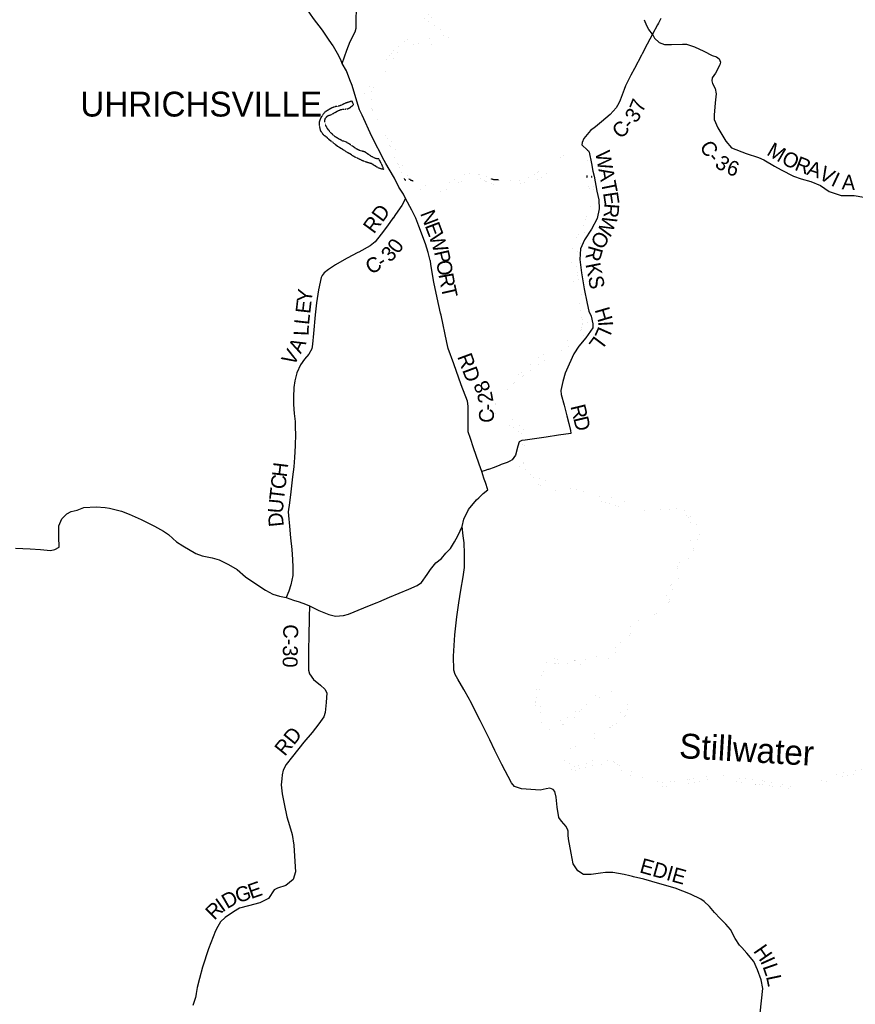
# Model space of a CAD drawing. Header units: feet. Extents: x 2045852 to 2423567, y 671180 to 1091522.
# Tile 25 of 101: x 2281475 to 2298304, y 850522 to 870349. Entities that reach past the tile are written whole.
import ezdxf
from ezdxf.enums import TextEntityAlignment as Align

# ---------------------------------------------------------------- set-up
doc = ezdxf.new("R2010")
doc.units = ezdxf.units.FT
doc.header["$MEASUREMENT"] = 0
doc.linetypes.add('stream', pattern=[1.4, 0.7, -0.1, 0.1, -0.1, 0.1, -0.1, 0.1, -0.1])
for name, color, linetype in [('GM_X_City_Street', 7, 'Continuous'), ('GM_X_Corporation_Text', 7, 'Continuous'), ('GM_X_County_Road', 3, 'Continuous'), ('GM_X_County_Road_Text', 3, 'Continuous'), ('GM_X_Major_Lake', 5, 'stream'), ('GM_X_Major_River', 5, 'stream'), ('GM_X_Major_River_Text', 5, 'Continuous')]:
    doc.layers.add(name, color=color, linetype=linetype)
doc.styles.add('Style-font30', font='font30.shx')
doc.styles.add('Style-font31', font='font31.shx')

msp = doc.modelspace()

# ---------------------------------------------------------------- linework, layer by layer
at = {"layer": 'GM_X_City_Street', "flags": 128}
for points in [[(2287949, 869518), (2287899, 869620), (2287794, 869811), (2287788, 869821), (2287710, 869940), (2287575, 870136), (2287395, 870370), (2287169, 870693), (2287122, 870749)], [(2287972, 869470), (2288062, 869734), (2288130, 869907), (2288228, 870104), (2288254, 870179), (2288252, 870305), (2288253, 870421), (2288260, 870485), (2288274, 870560), (2288292, 870588), (2288328, 870612), (2288371, 870633), (2288465, 870677)], [(2294217, 870060), (2294144, 870154), (2294111, 870214), (2294070, 870308), (2294057, 870338)]]:
    msp.add_lwpolyline(points, dxfattribs=at)
at = {"layer": 'GM_X_County_Road', "flags": 128}
for points in [[(2294340, 870282), (2294321, 870247), (2294217, 870060), (2294112, 869855), (2294009, 869662), (2293997, 869638)], [(2294388, 870371), (2294388, 870371), (2294340, 870282), (2294340, 870282)], [(2294217, 870060), (2294263, 869976), (2294356, 869893), (2294461, 869848), (2294493, 869848), (2294493, 869848)], [(2294493, 869848), (2294605, 869849), (2294823, 869858), (2294901, 869857), (2295066, 869804), (2295251, 869715), (2295422, 869628), (2295510, 869601), (2295565, 869561), (2295587, 869495), (2295576, 869443), (2295491, 869274), (2295419, 869177), (2295414, 869117), (2295428, 869063), (2295479, 868965), (2295500, 868857), (2295482, 868674), (2295459, 868425), (2295464, 868339), (2295532, 868169), (2295698, 867905), (2295811, 867770), (2296107, 867658), (2296352, 867573), (2296462, 867524), (2296674, 867399), (2296814, 867326), (2297059, 867200), (2297216, 867143), (2297407, 867090), (2297601, 867009), (2297779, 866889), (2298018, 866806), (2298284, 866809), (2298474, 866774)], [(2293997, 869638), (2293997, 869638), (2293857, 869366), (2293786, 869233), (2293707, 869086), (2293676, 869017), (2293646, 868945), (2293609, 868838), (2293568, 868732), (2293540, 868665), (2293485, 868575), (2293364, 868443), (2293193, 868295), (2293071, 868194), (2292974, 868117), (2292902, 868034), (2292837, 867954), (2292801, 867873), (2292794, 867827)], [(2289003, 867194), (2288849, 867453), (2288816, 867513), (2288566, 867999), (2288370, 868426), (2288318, 868535), (2288264, 868708), (2288170, 869024), (2288126, 869141), (2288056, 869321), (2287972, 869470), (2287949, 869518)], [(2292794, 867827), (2292911, 867725), (2292930, 867706), (2292942, 867679), (2292992, 867451), (2293020, 867298), (2293042, 867199), (2293097, 866894), (2293136, 866719), (2293144, 866543), (2293104, 866348), (2292994, 866128), (2292852, 865917), (2292772, 865738), (2292753, 865519), (2292788, 865255), (2292846, 864929), (2292904, 864631), (2292938, 864480), (2292985, 864376), (2293018, 864227), (2293018, 864141), (2292877, 863944), (2292733, 863772), (2292637, 863619), (2292544, 863410), (2292463, 863229), (2292411, 863064), (2292372, 862880), (2292379, 862804), (2292442, 862586), (2292494, 862374), (2292534, 862217), (2292565, 862080), (2292573, 862020), (2292574, 862015), (2292572, 862014)], [(2290796, 861204), (2290793, 861214), (2290780, 861250), (2290730, 861396), (2290721, 861421), (2290617, 861731), (2290556, 861917), (2290506, 862049), (2290504, 862570), (2290495, 862666), (2290369, 862997), (2290215, 863417), (2290104, 863726), (2290075, 863847), (2289960, 864397), (2289950, 864440), (2289915, 864597), (2289840, 864934), (2289813, 865067), (2289756, 865422), (2289746, 865493), (2289744, 865498), (2289701, 865660), (2289647, 865835), (2289515, 866194), (2289452, 866351), (2289372, 866516), (2289248, 866747), (2289203, 866839), (2289112, 866978), (2289026, 867155), (2289003, 867194)], [(2289248, 866747), (2289169, 866605), (2289045, 866426), (2288994, 866355), (2288993, 866354)], [(2288993, 866354), (2288882, 866200), (2288757, 866033), (2288637, 865877), (2288530, 865797), (2288303, 865671), (2288284, 865661), (2288073, 865549)], [(2288073, 865549), (2288054, 865539), (2287833, 865412), (2287694, 865319), (2287609, 865249), (2287567, 865201), (2287545, 865158), (2287493, 864912), (2287454, 864649), (2287425, 864403), (2287389, 864032), (2287372, 863817), (2287358, 863724), (2287297, 863615), (2287212, 863516), (2287129, 863402), (2287059, 863238), (2287019, 863077), (2286995, 862944), (2286986, 862749), (2286990, 862598), (2287005, 862416), (2287020, 862259), (2287022, 862202)], [(2287022, 862202), (2287022, 862201), (2287024, 862127), (2287028, 862012), (2287022, 861771), (2287011, 861530), (2286994, 861346), (2286966, 861146), (2286935, 860842), (2286907, 860622), (2286882, 860440), (2286890, 860364), (2286910, 860148), (2286929, 859915), (2286957, 859681), (2286969, 859479), (2286978, 859323), (2286974, 859160), (2286933, 858970), (2286897, 858842), (2286843, 858713)], [(2292572, 862014), (2292329, 861983), (2292078, 861946), (2291748, 861898), (2291656, 861882), (2291586, 861878), (2291536, 861850), (2291508, 861764), (2291461, 861579), (2291395, 861484), (2291349, 861461), (2291293, 861435), (2291169, 861391), (2291145, 861381), (2291028, 861334), (2290914, 861293), (2290905, 861290), (2290850, 861271), (2290780, 861250)], [(2290722, 860723), (2290811, 860805), (2290901, 860884), (2290854, 861032), (2290832, 861097), (2290796, 861204), (2290796, 861204)], [(2290386, 860145), (2290421, 860291), (2290513, 860488), (2290678, 860683), (2290722, 860723)], [(2281393, 859709), (2281683, 859691), (2281896, 859678), (2282094, 859663), (2282182, 859678), (2282267, 859731), (2282262, 859935), (2282266, 860154), (2282323, 860301), (2282424, 860400), (2282514, 860447), (2282630, 860470), (2282769, 860529), (2283013, 860541), (2283196, 860528), (2283283, 860514), (2283522, 860450), (2283679, 860393), (2283919, 860282), (2284192, 860149), (2284369, 860053), (2284471, 859982), (2284557, 859902), (2284634, 859835), (2284757, 859753), (2285020, 859603), (2285149, 859551), (2285349, 859513), (2285492, 859474), (2285681, 859380), (2285852, 859278), (2286023, 859128), (2286212, 859005), (2286427, 858861), (2286571, 858784), (2286704, 858738), (2286843, 858713), (2286986, 858659), (2287106, 858627), (2287234, 858583), (2287312, 858545)], [(2288675, 858613), (2288675, 858613), (2288710, 858627), (2288925, 858721), (2289310, 858885), (2289477, 858957), (2289566, 859019), (2289683, 859179), (2289746, 859275), (2289858, 859413), (2289968, 859502), (2290059, 859605), (2290150, 859704), (2290234, 859832), (2290301, 859956), (2290346, 860054), (2290386, 860145)], [(2290532, 856660), (2290421, 856860), (2290300, 857072), (2290246, 857162), (2290219, 857251), (2290210, 857534), (2290237, 857962), (2290278, 858323), (2290322, 858605), (2290362, 858859), (2290405, 859130), (2290430, 859316), (2290431, 859353), (2290435, 859425), (2290436, 859597), (2290424, 859817), (2290405, 859959), (2290386, 860145)], [(2287312, 858545), (2287303, 858318), (2287297, 857922), (2287290, 857681), (2287290, 857432), (2287293, 857250), (2287311, 857178), (2287392, 857062), (2287530, 856948), (2287622, 856870), (2287658, 856794), (2287647, 856597), (2287629, 856397), (2287603, 856313), (2287500, 856170), (2287362, 855997), (2287197, 855800), (2286966, 855514), (2286840, 855353), (2286783, 855236), (2286760, 855141), (2286752, 855062), (2286741, 854941), (2286758, 854760), (2286802, 854557), (2286855, 854299), (2286909, 854123), (2286960, 853941), (2286997, 853730), (2287017, 853400), (2287029, 853187), (2286984, 853035), (2286835, 852917), (2286668, 852861), (2286601, 852830), (2286487, 852653), (2286313, 852569), (2286084, 852503), (2285900, 852456), (2285781, 852384), (2285614, 852268), (2285516, 852181), (2285466, 852090), (2285415, 851999), (2285280, 851638), (2285157, 851270), (2285098, 851043), (2285049, 850864), (2285031, 850738), (2285021, 850694), (2285013, 850657), (2284960, 850498)], [(2287312, 858545), (2287499, 858453), (2287698, 858369), (2287836, 858339), (2287995, 858355), (2288096, 858378), (2288403, 858505), (2288619, 858591), (2288675, 858613)], [(2291066, 855593), (2291065, 855593), (2291047, 855630), (2290940, 855851), (2290751, 856239), (2290548, 856631), (2290533, 856658), (2290532, 856660)], [(2292150, 854873), (2292081, 854859), (2291958, 854833), (2291767, 854850), (2291580, 854863), (2291439, 854906), (2291383, 854982), (2291186, 855350), (2291165, 855389), (2291066, 855593)], [(2292518, 854007), (2292516, 854027), (2292478, 854104), (2292387, 854210), (2292331, 854287), (2292299, 854490), (2292279, 854696), (2292252, 854805), (2292220, 854848), (2292150, 854873)], [(2293835, 853090), (2293834, 853090), (2293814, 853095), (2293764, 853107), (2293651, 853135), (2293419, 853176), (2293271, 853175), (2293169, 853164), (2292982, 853133), (2292832, 853136), (2292716, 853212), (2292623, 853352), (2292582, 853565), (2292530, 853855), (2292524, 853928), (2292518, 854006), (2292518, 854007)], [(2296017, 851668), (2296016, 851669), (2295974, 851716), (2295882, 851848), (2295787, 852026), (2295694, 852139), (2295582, 852251), (2295470, 852370), (2295366, 852493), (2295263, 852591), (2295194, 852642), (2294985, 852742), (2294673, 852859), (2294370, 852951), (2294047, 853042), (2293835, 853090)], [(2296391, 850343), (2296415, 850593), (2296439, 850841), (2296407, 851016), (2296337, 851214), (2296261, 851386), (2296121, 851552), (2296017, 851668)]]:
    msp.add_lwpolyline(points, dxfattribs=at)
at = {"layer": 'GM_X_Major_Lake', "flags": 128}
for points in [[(2288197, 868645), (2288169, 868713), (2288074, 868679), (2288023, 868662), (2287969, 868635), (2287914, 868610), (2287820, 868596), (2287758, 868571), (2287673, 868521), (2287618, 868486), (2287561, 868409), (2287526, 868352), (2287509, 868296), (2287506, 868238), (2287513, 868182), (2287530, 868114), (2287586, 868037), (2287648, 867992), (2287703, 867937), (2287756, 867900), (2287815, 867850), (2287876, 867802), (2287939, 867765), (2287995, 867730), (2288058, 867689), (2288127, 867654), (2288199, 867601), (2288250, 867576), (2288304, 867551), (2288375, 867516), (2288433, 867495), (2288508, 867470), (2288558, 867457), (2288629, 867411), (2288692, 867370), (2288756, 867349)], [(2288756, 867349), (2288806, 867342), (2288779, 867409), (2288748, 867477), (2288707, 867546), (2288650, 867551), (2288574, 867586), (2288489, 867642), (2288430, 867685), (2288378, 867698), (2288322, 867713), (2288259, 867746), (2288182, 867799), (2288115, 867846), (2288036, 867891), (2287978, 867906), (2287909, 867944), (2287859, 867974), (2287808, 868005), (2287735, 868077), (2287674, 868156), (2287636, 868228), (2287617, 868292), (2287628, 868360), (2287685, 868419), (2287751, 868436), (2287820, 868480), (2287871, 868507), (2287943, 868542), (2288009, 868547), (2288079, 868556), (2288132, 868582), (2288199, 868637), (2288197, 868645)]]:
    msp.add_lwpolyline(points, dxfattribs=at)
at = {"layer": 'GM_X_Major_River'}
for p, q in [((2289217, 867150), (2289242, 867118)), ((2289354, 867114), (2289321, 867142)), ((2289400, 867098), (2289354, 867114)), ((2291028, 867124), (2290967, 867144)), ((2291117, 867121), (2291028, 867124)), ((2292894, 867212), (2292899, 867163)), ((2292997, 867170), (2292994, 867192))]:
    msp.add_line(p, q, dxfattribs=at)
at = {"layer": 'GM_X_Major_River', "ltscale": 0.333, "const_width": 0.18, "flags": 128}
for points in [[(2289076, 869667), (2289143, 869736), (2289211, 869781), (2289274, 869818), (2289352, 869847), (2289417, 869857), (2289469, 869868), (2289543, 869871), (2289615, 869876), (2289665, 869869), (2289719, 869857), (2289771, 869850), (2289827, 869845), (2289895, 869839), (2289947, 869840), (2290013, 869861), (2290074, 869898), (2290109, 869968), (2290115, 870020), (2290112, 870084), (2290089, 870152), (2290040, 870210), (2289974, 870251), (2289912, 870290), (2289861, 870332), (2289795, 870377), (2289730, 870422), (2289662, 870481), (2289597, 870552), (2289532, 870620), (2289471, 870675), (2289409, 870738), (2289356, 870794), (2289323, 870855), (2289361, 870918), (2289424, 870941), (2289490, 870959), (2289570, 870978), (2289621, 870987), (2289683, 871026), (2289750, 871053), (2289806, 871104), (2289819, 871168), (2289818, 871222), (2289806, 871290), (2289791, 871360), (2289772, 871431), (2289759, 871501), (2289758, 871553), (2289760, 871622), (2289761, 871678), (2289762, 871728), (2289762, 871784), (2289765, 871838), (2289766, 871910), (2289769, 871968), (2289770, 872038), (2289772, 872092), (2289775, 872144), (2289776, 872228), (2289779, 872282), (2289779, 872334), (2289776, 872384), (2289779, 872467), (2289780, 872537), (2289780, 872605), (2289775, 872671), (2289754, 872733), (2289725, 872800), (2289702, 872868), (2289684, 872934), (2289659, 873002), (2289634, 873065), (2289595, 873131), (2289557, 873199), (2289498, 873264), (2289453, 873329), (2289360, 873460), (2289327, 873522), (2289286, 873594), (2289247, 873661), (2289179, 873724), (2289112, 873770), (2289048, 873799), (2288971, 873840), (2288905, 873859), (2288839, 873882), (2288763, 873877), (2288679, 873862), (2288610, 873841), (2288544, 873829), (2288474, 873810), (2288393, 873775), (2288323, 873776), (2288267, 873779), (2288197, 873780), (2288057, 873778), (2288005, 873772), (2287951, 873767), (2287885, 873766), (2287873, 873768)], [(2289675, 871368), (2289679, 871350), (2289706, 871274), (2289707, 871204), (2289697, 871148), (2289646, 871118), (2289578, 871085), (2289519, 871066), (2289467, 871047), (2289399, 871026), (2289335, 871008), (2289268, 870971), (2289213, 870922), (2289210, 870852), (2289228, 870784), (2289251, 870732), (2289308, 870671), (2289360, 870634), (2289431, 870584), (2289497, 870535), (2289558, 870474), (2289601, 870402), (2289659, 870337), (2289730, 870292), (2289800, 870257), (2289873, 870206), (2289941, 870168), (2290000, 870105), (2290012, 870047), (2290005, 869983), (2289940, 869950), (2289872, 869943), (2289820, 869951), (2289756, 869968), (2289686, 869973), (2289630, 869974), (2289556, 869989), (2289492, 869989), (2289428, 869980), (2289370, 869973), (2289302, 869954), (2289233, 869911), (2289175, 869878), (2289106, 869822), (2289043, 869779), (2288986, 869704), (2288935, 869643), (2288895, 869585), (2288854, 869530), (2288825, 869468), (2288805, 869415), (2288780, 869353), (2288739, 869282), (2288694, 869222), (2288635, 869157), (2288576, 869090), (2288525, 869013), (2288472, 868943), (2288424, 868874), (2288435, 868802), (2288470, 868730), (2288507, 868659), (2288548, 868591), (2288579, 868530), (2288609, 868462), (2288636, 868398), (2288671, 868347), (2288695, 868289), (2288720, 868235), (2288753, 868173), (2288789, 868104), (2288828, 868040), (2288875, 867973), (2288908, 867869), (2288939, 867801), (2288956, 867746), (2288990, 867678), (2289009, 867618), (2289034, 867566), (2289069, 867495), (2289101, 867433), (2289132, 867361), (2289155, 867288), (2289182, 867222), (2289217, 867150)], [(2289321, 867142), (2289292, 867205), (2289265, 867257), (2289239, 867319), (2289194, 867392), (2289161, 867464), (2289138, 867520), (2289116, 867573), (2289095, 867627), (2289064, 867691), (2289023, 867766), (2288993, 867838), (2288962, 867890), (2288929, 867963), (2288908, 868021), (2288878, 868091), (2288851, 868149), (2288816, 868228), (2288787, 868282), (2288748, 868368), (2288713, 868439), (2288679, 868505), (2288648, 868567), (2288617, 868632), (2288584, 868700), (2288556, 868768), (2288541, 868831), (2288554, 868900), (2288599, 868966), (2288650, 869035), (2288695, 869100), (2288737, 869150), (2288796, 869227), (2288843, 869298), (2288864, 869352), (2288899, 869421), (2288931, 869471), (2288986, 869538), (2289037, 869616), (2289076, 869667)], [(2292994, 867192), (2292969, 867257), (2292948, 867329), (2292944, 867395), (2292933, 867465), (2292912, 867529), (2292897, 867599), (2292862, 867668), (2292802, 867714), (2292752, 867727), (2292684, 867718), (2292616, 867701), (2292545, 867666), (2292467, 867627), (2292398, 867587), (2292326, 867550), (2292269, 867513), (2292202, 867468), (2292138, 867423), (2292073, 867380), (2292011, 867349), (2291960, 867315), (2291900, 867274), (2291845, 867243), (2291781, 867210), (2291712, 867168), (2291638, 867143), (2291603, 867131)], [(2291944, 867152), (2291981, 867171), (2292045, 867218), (2292112, 867277), (2292171, 867321), (2292233, 867372), (2292292, 867423), (2292365, 867466), (2292417, 867503), (2292478, 867550), (2292544, 867592), (2292621, 867629), (2292691, 867638), (2292757, 867615), (2292808, 867552), (2292827, 867488), (2292843, 867422), (2292854, 867348), (2292867, 867284), (2292894, 867212)], [(2290967, 867144), (2290903, 867171), (2290840, 867197), (2290772, 867222), (2290708, 867243), (2290644, 867260), (2290576, 867263), (2290502, 867240), (2290450, 867234), (2290399, 867215), (2290327, 867174), (2290263, 867155), (2290239, 867133)], [(2289242, 867118), (2289291, 867052), (2289348, 866995), (2289412, 866972), (2289462, 866960), (2289520, 866943), (2289585, 866922), (2289639, 866905), (2289693, 866891), (2289767, 866892), (2289823, 866897), (2289899, 866890), (2289963, 866899), (2290032, 866912), (2290098, 866935), (2290168, 866964), (2290223, 867019), (2290290, 867050), (2290362, 867085), (2290439, 867128), (2290505, 867153), (2290577, 867166), (2290639, 867161), (2290701, 867157), (2290751, 867144), (2290819, 867113), (2290872, 867086), (2290924, 867062), (2291000, 867039), (2291062, 867028), (2291116, 867029), (2291180, 867024), (2291248, 867019), (2291304, 867027), (2291358, 867034), (2291432, 867041), (2291498, 867040), (2291550, 867045), (2291617, 867066), (2291689, 867085), (2291741, 867085), (2291805, 867102), (2291877, 867113), (2291944, 867152)], [(2290239, 867133), (2290112, 867055), (2290051, 867026), (2289975, 867009), (2289907, 867010), (2289839, 867009), (2289773, 867013), (2289711, 867016), (2289647, 867017), (2289585, 867022), (2289535, 867037), (2289469, 867061), (2289400, 867098)], [(2292899, 867163), (2292920, 867095), (2292925, 867043), (2292942, 866969), (2292949, 866895), (2292946, 866827), (2292955, 866759), (2292972, 866691), (2292977, 866621), (2292960, 866549), (2292929, 866482), (2292902, 866414), (2292879, 866347), (2292852, 866283), (2292825, 866215), (2292787, 866150), (2292746, 866077), (2292723, 866025), (2292694, 865960), (2292661, 865904), (2292636, 865853), (2292612, 865801), (2292603, 865747), (2292596, 865691), (2292591, 865634), (2292586, 865570), (2292586, 865514), (2292599, 865444), (2292610, 865392), (2292617, 865322), (2292616, 865272), (2292617, 865200), (2292621, 865150), (2292636, 865080), (2292647, 865026), (2292668, 864958), (2292681, 864903), (2292696, 864829), (2292711, 864775), (2292731, 864711), (2292750, 864631), (2292769, 864559), (2292776, 864493), (2292785, 864423), (2292794, 864365), (2292807, 864287), (2292810, 864215), (2292803, 864161), (2292778, 864099), (2292743, 864038), (2292678, 863977), (2292608, 863942), (2292557, 863915), (2292495, 863894), (2292439, 863868), (2292380, 863815), (2292324, 863792), (2292273, 863761), (2292211, 863724), (2292156, 863696), (2292093, 863633), (2292027, 863614), (2291974, 863577), (2291904, 863532), (2291845, 863481), (2291722, 863387), (2291671, 863352), (2291624, 863302), (2291584, 863245), (2291521, 863200), (2291468, 863163), (2291406, 863113), (2291343, 863060), (2291256, 862998), (2291205, 862948), (2291141, 862913), (2291082, 862870), (2291057, 862817), (2290995, 862768), (2290924, 862723), (2290897, 862663), (2290916, 862599), (2290959, 862532), (2291009, 862464), (2291074, 862419), (2291119, 862349), (2291172, 862302), (2291250, 862247), (2291305, 862222), (2291376, 862157)], [(2291622, 861389), (2291621, 861441), (2291618, 861511), (2291624, 861569), (2291623, 861623), (2291626, 861675), (2291643, 861742), (2291656, 861808), (2291667, 861876), (2291676, 861948), (2291661, 862020), (2291624, 862086), (2291569, 862151), (2291505, 862210), (2291454, 862262), (2291369, 862327), (2291317, 862356), (2291264, 862383), (2291196, 862425), (2291147, 862488), (2291088, 862543), (2291056, 862603), (2291035, 862673), (2291072, 862735), (2291131, 862788), (2291194, 862839), (2291262, 862884), (2291331, 862941), (2291402, 863010), (2291473, 863063), (2291546, 863114), (2291605, 863167), (2291653, 863218), (2291724, 863269), (2291781, 863298), (2291847, 863351), (2291918, 863400), (2291975, 863439), (2292045, 863492), (2292102, 863523), (2292164, 863557), (2292237, 863594), (2292289, 863623), (2292340, 863642), (2292404, 863689), (2292465, 863730), (2292531, 863759), (2292584, 863801), (2292638, 863836), (2292693, 863871), (2292760, 863936), (2292812, 863973), (2292851, 864033), (2292882, 864104), (2292913, 864164), (2292914, 864235), (2292899, 864303), (2292888, 864374), (2292875, 864444), (2292858, 864518), (2292833, 864596), (2292820, 864662), (2292805, 864736), (2292790, 864806), (2292779, 864860), (2292748, 864990), (2292737, 865058), (2292730, 865112), (2292717, 865185), (2292710, 865253), (2292705, 865307), (2292696, 865373), (2292691, 865430), (2292689, 865482), (2292690, 865548), (2292697, 865604), (2292706, 865664), (2292725, 865734), (2292748, 865809), (2292767, 865861), (2292791, 865926), (2292816, 865992), (2292841, 866048), (2292880, 866117), (2292929, 866192), (2292958, 866244), (2292993, 866295), (2293011, 866349), (2293024, 866402), (2293045, 866466), (2293068, 866540), (2293073, 866612), (2293072, 866663), (2293059, 866728), (2293051, 866780), (2293036, 866852), (2293033, 866906), (2293026, 866968), (2293021, 867038), (2293020, 867109), (2292997, 867170)], [(2291603, 867131), (2291537, 867117), (2291463, 867114), (2291393, 867113), (2291323, 867108), (2291261, 867105), (2291187, 867110), (2291117, 867121)], [(2291376, 862157), (2291396, 862143), (2291448, 862116), (2291519, 862064), (2291583, 862009), (2291602, 861935), (2291601, 861871), (2291596, 861807), (2291577, 861741), (2291558, 861672), (2291543, 861596), (2291532, 861528), (2291533, 861478), (2291530, 861428), (2291534, 861359), (2291547, 861292), (2291574, 861220), (2291611, 861166), (2291678, 861107), (2291735, 861060), (2291795, 861016), (2291875, 860994), (2291927, 860982), (2291996, 860971), (2292062, 860960), (2292134, 860941), (2292235, 860882), (2292293, 860857), (2292351, 860846), (2292499, 860816), (2292566, 860804), (2292618, 860791), (2292668, 860774), (2292732, 860769), (2292788, 860763), (2292856, 860756), (2292938, 860731), (2292999, 860706), (2293049, 860701), (2293103, 860690), (2293153, 860670), (2293209, 860647), (2293286, 860618), (2293360, 860607), (2293410, 860598), (2293466, 860576), (2293520, 860559), (2293599, 860538), (2293653, 860539), (2293721, 860538), (2293785, 860536), (2293837, 860531), (2293891, 860510), (2293945, 860499), (2294009, 860477), (2294083, 860458), (2294148, 860431), (2294220, 860432), (2294270, 860423), (2294336, 860426), (2294398, 860416), (2294468, 860409), (2294524, 860398), (2294602, 860411), (2294684, 860410), (2294754, 860407), (2294814, 860406), (2294872, 860375), (2294931, 860337), (2294975, 860276), (2294994, 860224), (2295023, 860150), (2295038, 860098), (2295037, 860046), (2295024, 859974), (2295003, 859900), (2294982, 859831), (2294950, 859767), (2294919, 859710), (2294888, 859640), (2294859, 859571), (2294826, 859513), (2294783, 859446), (2294746, 859383), (2294721, 859315), (2294702, 859247)], [(2294552, 858626), (2294581, 858698), (2294613, 858767), (2294620, 858817), (2294627, 858877), (2294650, 858935), (2294689, 858994), (2294709, 859044), (2294734, 859097), (2294753, 859149), (2294774, 859216), (2294811, 859272), (2294836, 859347), (2294873, 859409), (2294903, 859462), (2294954, 859508), (2294981, 859561), (2295042, 859648), (2295053, 859714), (2295060, 859770), (2295090, 859827), (2295123, 859897), (2295154, 859948), (2295163, 860008), (2295150, 860092), (2295117, 860178), (2295068, 860241), (2295021, 860307), (2294960, 860400), (2294895, 860445), (2294839, 860478), (2294772, 860502), (2294722, 860509), (2294656, 860502), (2294593, 860499), (2294537, 860490), (2294485, 860488), (2294427, 860489), (2294331, 860496), (2294261, 860507), (2294166, 860530), (2294108, 860547), (2294036, 860566), (2293980, 860577), (2293928, 860586), (2293868, 860596), (2293812, 860605), (2293747, 860620), (2293689, 860641), (2293589, 860664), (2293527, 860675), (2293388, 860723), (2293338, 860733), (2293280, 860742), (2293224, 860743), (2293174, 860747), (2293106, 860750), (2293050, 860759), (2292982, 860782), (2292909, 860811), (2292843, 860840), (2292789, 860856), (2292733, 860871), (2292656, 860894), (2292588, 860907), (2292528, 860916), (2292462, 860931), (2292394, 860952), (2292323, 860976), (2292243, 861004), (2292189, 861038), (2292106, 861069), (2292038, 861080), (2291964, 861097), (2291894, 861114), (2291819, 861141), (2291747, 861196), (2291680, 861263), (2291633, 861329), (2291622, 861389)], [(2298288, 855155), (2298290, 855161), (2298364, 855182), (2298431, 855197), (2298487, 855210), (2298553, 855237), (2298618, 855286), (2298673, 855352), (2298702, 855423), (2298711, 855501), (2298722, 855579), (2298723, 855644), (2298722, 855712), (2298735, 855768), (2298772, 855837), (2298832, 855883), (2298909, 855926), (2298979, 855957), (2299048, 855978), (2299122, 856009), (2299187, 856044), (2299261, 856081), (2299324, 856128), (2299382, 856147), (2299437, 856170), (2299507, 856203), (2299560, 856241), (2299645, 856307), (2299705, 856364), (2299742, 856432), (2299777, 856495), (2299822, 856565), (2299855, 856638), (2299860, 856704), (2299865, 856760), (2299874, 856814), (2299885, 856885), (2299897, 856939), (2299912, 857007), (2299929, 857058), (2299944, 857122), (2299965, 857172), (2299992, 857229), (2300026, 857293), (2300065, 857356), (2300102, 857416), (2300151, 857489), (2300196, 857560), (2300241, 857637), (2300284, 857705), (2300331, 857776), (2300360, 857832), (2300405, 857905), (2300464, 857982), (2300505, 858045), (2300538, 858109), (2300591, 858144), (2300669, 858155), (2300719, 858150), (2300789, 858152), (2300847, 858149), (2300899, 858146), (2300953, 858151), (2301019, 858161), (2301091, 858178), (2301132, 858243), (2301155, 858295), (2301162, 858368), (2301159, 858436), (2301156, 858508), (2301147, 858568), (2301137, 858620), (2301128, 858672), (2301117, 858732), (2301106, 858798), (2301109, 858874), (2301120, 858940), (2301135, 859014), (2301152, 859081), (2301189, 859153), (2301248, 859216), (2301321, 859277), (2301389, 859336), (2301460, 859371), (2301530, 859402), (2301591, 859447), (2301664, 859506), (2301743, 859557), (2301811, 859604), (2301890, 859659), (2301949, 859702), (2302003, 859739), (2302076, 859776), (2302128, 859772), (2302202, 859765), (2302256, 859760), (2302318, 859755), (2302372, 859750), (2302442, 859738), (2302496, 859737), (2302550, 859734)], [(2301408, 859408), (2301336, 859377), (2301273, 859345), (2301205, 859282), (2301150, 859219), (2301105, 859152), (2301086, 859082), (2301063, 859017), (2301048, 858957), (2301039, 858887), (2301040, 858809), (2301045, 858737), (2301054, 858667), (2301067, 858571), (2301080, 858485), (2301087, 858415), (2301086, 858351), (2301063, 858286), (2301002, 858245), (2300940, 858233), (2300872, 858222), (2300806, 858217), (2300744, 858214), (2300684, 858215), (2300626, 858218), (2300557, 858206), (2300481, 858154), (2300438, 858098), (2300399, 858045), (2300362, 857985), (2300331, 857932), (2300297, 857876), (2300252, 857801), (2300201, 857724), (2300144, 857661), (2300066, 857520), (2300043, 857470), (2300004, 857389), (2299969, 857320), (2299942, 857270), (2299923, 857220), (2299891, 857163), (2299878, 857113), (2299869, 857043), (2299848, 856978), (2299829, 856904), (2299818, 856852), (2299809, 856794), (2299794, 856725), (2299778, 856667), (2299767, 856591), (2299728, 856526), (2299671, 856455), (2299624, 856393), (2299565, 856330), (2299502, 856279), (2299432, 856248), (2299359, 856219), (2299227, 856181), (2299154, 856162), (2299090, 856137), (2299015, 856090), (2298953, 856057), (2298884, 856014), (2298828, 855982), (2298759, 855947), (2298690, 855898), (2298652, 855847), (2298639, 855797), (2298630, 855729), (2298633, 855662), (2298644, 855600), (2298645, 855540), (2298639, 855472), (2298624, 855406), (2298593, 855355), (2298540, 855309), (2298472, 855270), (2298407, 855241), (2298341, 855228), (2298275, 855221), (2298205, 855220), (2298141, 855213), (2298068, 855192), (2297986, 855175), (2297930, 855156), (2297859, 855135), (2297781, 855120), (2297721, 855100), (2297654, 855053), (2297602, 855020), (2297527, 854975), (2297475, 854944), (2297410, 854907), (2297358, 854880), (2297341, 854852)], [(2294702, 859247), (2294682, 859222), (2294653, 859154), (2294638, 859096), (2294621, 859043), (2294592, 858967), (2294561, 858912), (2294535, 858854), (2294518, 858785), (2294493, 858725), (2294466, 858655), (2294397, 858593), (2294322, 858542), (2294266, 858506), (2294215, 858469), (2294142, 858410), (2294072, 858361), (2294009, 858302), (2293946, 858253), (2293881, 858216), (2293817, 858173), (2293744, 858108), (2293705, 858045), (2293672, 857977), (2293635, 857910), (2293598, 857840), (2293539, 857763), (2293468, 857702), (2293387, 857640), (2293333, 857606), (2293242, 857566), (2293160, 857535), (2293085, 857516), (2293009, 857501), (2292957, 857484), (2292905, 857470), (2292838, 857463), (2292770, 857454), (2292644, 857452), (2292578, 857459), (2292506, 857468), (2292442, 857470), (2292388, 857467), (2292328, 857470), (2292228, 857481), (2292156, 857464), (2292089, 857409), (2292024, 857348), (2291971, 857283), (2291934, 857214), (2291908, 857150), (2291895, 857100), (2291886, 857029), (2291893, 856951), (2291888, 856889), (2291893, 856833), (2291888, 856777), (2291883, 856705), (2291870, 856626), (2291869, 856552), (2291872, 856480), (2291873, 856426), (2291879, 856364), (2291878, 856314), (2291869, 856246), (2291876, 856194), (2291906, 856142), (2291969, 856095), (2292037, 856062), (2292099, 856059), (2292167, 856064), (2292221, 856072), (2292279, 856097), (2292334, 856138), (2292408, 856157), (2292477, 856194), (2292561, 856249), (2292622, 856288), (2292691, 856345), (2292750, 856418), (2292807, 856489), (2292892, 856556), (2292965, 856609), (2293029, 856650), (2293098, 856675), (2293166, 856696), (2293232, 856709), (2293298, 856714), (2293365, 856727), (2293432, 856716), (2293504, 856704), (2293572, 856669), (2293611, 856604), (2293632, 856536), (2293613, 856470), (2293580, 856403), (2293511, 856342), (2293457, 856301), (2293388, 856246), (2293317, 856193), (2293248, 856120)], [(2293166, 855937), (2293218, 855967), (2293271, 856014), (2293328, 856077), (2293386, 856116), (2293438, 856137), (2293499, 856182), (2293566, 856233), (2293631, 856282), (2293673, 856332), (2293704, 856403), (2293723, 856453), (2293728, 856521), (2293699, 856591), (2293670, 856657), (2293615, 856728), (2293547, 856781), (2293484, 856810), (2293434, 856818), (2293366, 856813), (2293294, 856812), (2293242, 856803), (2293167, 856772), (2293093, 856747), (2293034, 856720), (2292958, 856685), (2292899, 856642), (2292840, 856579), (2292785, 856517), (2292728, 856456), (2292662, 856409), (2292589, 856356), (2292518, 856309), (2292450, 856280), (2292391, 856245), (2292335, 856212), (2292276, 856185), (2292222, 856172), (2292154, 856158), (2292084, 856141), (2292030, 856150), (2291974, 856199), (2291967, 856269), (2291958, 856333), (2291957, 856407), (2291952, 856475), (2291959, 856536), (2291956, 856608), (2291957, 856666), (2291950, 856724), (2291953, 856794), (2291950, 856862), (2291955, 856932), (2291954, 857002), (2291962, 857072), (2291987, 857141), (2292014, 857211), (2292045, 857268), (2292112, 857331), (2292181, 857368), (2292251, 857385), (2292311, 857386), (2292377, 857382), (2292447, 857381), (2292513, 857386), (2292583, 857373), (2292643, 857352), (2292695, 857359), (2292771, 857372), (2292837, 857379), (2292897, 857387), (2292960, 857398), (2293018, 857407), (2293076, 857414), (2293138, 857423), (2293214, 857450), (2293273, 857469), (2293339, 857498), (2293408, 857547), (2293479, 857598), (2293542, 857659), (2293612, 857718), (2293669, 857776), (2293710, 857843), (2293755, 857912), (2293766, 857972), (2293793, 858035), (2293862, 858100), (2293933, 858167), (2293991, 858207), (2294054, 858250), (2294106, 858275), (2294175, 858312), (2294238, 858357), (2294290, 858384), (2294342, 858404), (2294383, 858459), (2294426, 858514), (2294484, 858541), (2294543, 858611), (2294552, 858626)], [(2293248, 856120), (2293169, 856055), (2293115, 856014), (2293054, 855971), (2292993, 855924), (2292925, 855873), (2292858, 855834), (2292795, 855794), (2292735, 855759), (2292670, 855724), (2292618, 855701), (2292549, 855668), (2292500, 855599), (2292476, 855537), (2292467, 855485), (2292438, 855420), (2292449, 855356), (2292498, 855305), (2292548, 855277), (2292612, 855250), (2292668, 855237), (2292734, 855258), (2292786, 855279), (2292852, 855279), (2292917, 855298), (2292977, 855315), (2293045, 855334), (2293107, 855351), (2293182, 855358), (2293252, 855359), (2293325, 855346), (2293401, 855335), (2293457, 855322), (2293525, 855276), (2293576, 855249), (2293644, 855200), (2293695, 855164), (2293765, 855127), (2293815, 855110), (2293880, 855071), (2293947, 855022), (2294001, 854982), (2294069, 854973), (2294141, 854950), (2294216, 854933), (2294288, 854910), (2294362, 854909), (2294440, 854918), (2294496, 854915), (2294568, 854914), (2294648, 854921), (2294719, 854930), (2294783, 854939), (2294845, 854951), (2294915, 854960), (2294969, 854963), (2295039, 854976), (2295126, 855003), (2295196, 855022), (2295262, 855035), (2295315, 855042), (2295381, 855045), (2295449, 855054), (2295517, 855053), (2295599, 855044), (2295651, 855044), (2295707, 855039), (2295783, 855030), (2295855, 855023), (2295917, 855016), (2295972, 855004), (2296072, 854986), (2296122, 854968), (2296180, 854959), (2296250, 854956), (2296308, 854955), (2296374, 854948), (2296444, 854941), (2296494, 854935), (2296566, 854922), (2296622, 854917), (2296674, 854910), (2296726, 854904), (2296796, 854903), (2296849, 854894), (2296921, 854883), (2296973, 854869), (2297047, 854838), (2297101, 854815), (2297158, 854794), (2297214, 854776), (2297272, 854751), (2297336, 854734), (2297400, 854773), (2297463, 854836), (2297524, 854905), (2297593, 854946), (2297669, 854989), (2297736, 855018), (2297806, 855049), (2297871, 855080)], [(2297341, 854852), (2297271, 854857), (2297199, 854872), (2297142, 854884), (2297084, 854893), (2297012, 854904), (2296942, 854919), (2296868, 854952), (2296804, 854961), (2296723, 854976), (2296667, 854986), (2296609, 854997), (2296557, 855008), (2296501, 855013), (2296443, 855021), (2296383, 855032), (2296311, 855035), (2296227, 855044), (2296171, 855057), (2296095, 855062), (2296029, 855067), (2295957, 855080), (2295858, 855097), (2295804, 855106), (2295744, 855118), (2295676, 855131), (2295606, 855128), (2295532, 855127), (2295462, 855134), (2295394, 855131), (2295322, 855120), (2295267, 855111), (2295207, 855106), (2295155, 855102), (2295093, 855087), (2295041, 855070), (2294987, 855058), (2294916, 855049), (2294864, 855042), (2294792, 855033), (2294706, 855014), (2294630, 855017), (2294568, 855008), (2294508, 855007), (2294455, 855000), (2294391, 854993), (2294325, 854999), (2294264, 855016), (2294202, 855033), (2294148, 855052), (2294082, 855074), (2294026, 855089), (2293967, 855112), (2293911, 855145), (2293859, 855175), (2293800, 855208), (2293715, 855267), (2293647, 855300), (2293597, 855321), (2293530, 855353), (2293470, 855388), (2293412, 855411), (2293347, 855432), (2293295, 855442), (2293229, 855445), (2293157, 855458), (2293097, 855449), (2293043, 855442), (2292986, 855427), (2292918, 855390), (2292855, 855356), (2292781, 855335), (2292717, 855320), (2292641, 855311), (2292585, 855324), (2292534, 855387), (2292542, 855440), (2292557, 855490), (2292604, 855547), (2292669, 855610), (2292742, 855667), (2292816, 855714), (2292871, 855746), (2292945, 855798), (2293010, 855842), (2293089, 855896), (2293166, 855937)], [(2297871, 855080), (2297943, 855094), (2298021, 855106), (2298089, 855114), (2298159, 855125), (2298210, 855136), (2298288, 855155)]]:
    msp.add_lwpolyline(points, dxfattribs=at)

# ---------------------------------------------------------------- texts
at = {"layer": 'GM_X_Corporation_Text', "style": 'Style-font30'}
msp.add_text('UHRICHSVILLE', height=500, rotation=0, dxfattribs=at).set_placement((2282697, 868399))
at = {"layer": 'GM_X_County_Road_Text', "style": 'Style-font30'}
for s, rotation, p in [('7', 67.9865, (2294022, 868465)), ('3', 55.9885, (2293887, 868251)), ('C', 42.3635, (2293572, 867934)), ('-', 48.3016, (2293778, 868124)), ('C', 302.9702, (2295156, 867793)), ('M', 329.7855, (2296501, 867636)), ('W', 280.8042, (2293063, 867681)), ('-', 309.728, (2295313, 867555)), ('O', 332.8629, (2296797, 867463)), ('3', 324.835, (2295455, 867402)), ('6', 340.8383, (2295688, 867254)), ('R', 338.8555, (2297064, 867329)), ('A', 341.6887, (2297309, 867235)), ('V', 330.7982, (2297545, 867158)), ('A', 280.8208, (2293128, 867339)), ('I', 334.6639, (2297796, 867019)), ('A', 356.5059, (2298027, 866935)), ('T', 281.3225, (2293178, 867077)), ('E', 278.4865, (2293222, 866861)), ('RD', 53.5963, (2288609, 866022)), ('N', 290.8029, (2289536, 866449)), ('R', 265.5031, (2293254, 866657)), ('E', 290.7517, (2289630, 866203)), ('W', 248.5145, (2293240, 866434)), ('W', 288.7298, (2289708, 865996)), ('O', 238.0166, (2293119, 866124)), ('0', 53.4617, (2289096, 865618)), ('3', 45.0756, (2288934, 865450)), ('P', 282.7628, (2289817, 865674)), ('R', 254.096, (2292942, 865816)), ('C', 29.42, (2288545, 865209)), ('-', 32.7988, (2288776, 865340)), ('O', 279.9474, (2289861, 865481)), ('K', 281.2368, (2292869, 865425)), ('R', 280.3187, (2289907, 865219)), ('S', 280.1786, (2292920, 865168)), ('Y', 83.0656, (2287350, 864641)), ('T', 282.5755, (2289954, 864964)), ('E', 83.5623, (2287325, 864419)), ('H', 286.2446, (2293053, 864511)), ('L', 83.5623, (2287300, 864196)), ('I', 273.3587, (2293124, 864275)), ('L', 87.3763, (2287290, 863977)), ('L', 246.1171, (2293138, 864189)), ('A', 63.1188, (2287135, 863608)), ('L', 233.3418, (2293056, 863999)), ('V', 58.6383, (2286986, 863361)), ('RD', 290.2778, (2290283, 863566)), ('8', 112.0575, (2290966, 862906)), ('2', 100.3872, (2291018, 862660)), ('C', 90.0976, (2291026, 862232)), ('-', 91.1211, (2291026, 862484)), ('R', 283.6283, (2292565, 862564)), ('D', 283.1306, (2292623, 862325)), ('H', 83.0873, (2286852, 861127)), ('C', 83.0865, (2286822, 860882)), ('T', 83.1009, (2286795, 860659)), ('U', 84.7653, (2286771, 860399)), ('D', 95.5236, (2286796, 860151)), ('C-30', 268.9638, (2286785, 858176)), ('RD', 50.9571, (2286814, 855503)), ('EDIE', 344.2252, (2293943, 853183)), ('E', 19.2845, (2286134, 852640)), ('D', 29.9604, (2285653, 852436)), ('G', 16.2756, (2285864, 852561)), ('R', 44.5805, (2285393, 852204)), ('I', 35.5631, (2285559, 852369)), ('H', 304.8288, (2296240, 851594)), ('I', 294.3723, (2296384, 851390)), ('L', 289.2698, (2296432, 851284)), ('L', 281.9268, (2296504, 851082))]:
    msp.add_text(s, height=300, rotation=rotation, dxfattribs=at).set_placement(p)
at = {"layer": 'GM_X_Major_River_Text', "style": 'Style-font31'}
msp.add_text('Stillwater', height=500, rotation=356.6511, dxfattribs=at).set_placement((2296101, 855403), align=Align.CENTER)

doc.saveas('drawing.dxf')
